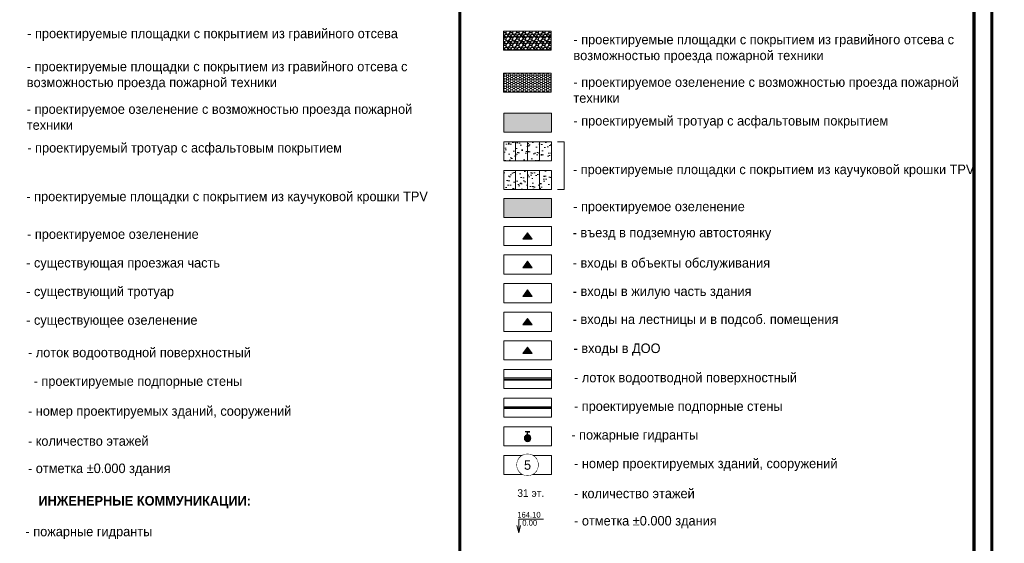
# Model space of a CAD drawing. Header units: metres. Extents: x 4385 to 11928, y 17253 to 36963.
# Tile 197 of 256: x 7532 to 7687, y 18679 to 18761. Entities that reach past the tile are written whole.
import ezdxf
from ezdxf.enums import TextEntityAlignment as Align

# ---------------------------------------------------------------- set-up
doc = ezdxf.new("R2010")
doc.units = ezdxf.units.M
doc.linetypes.add('П(2018)-170801_Пятницкое_ГП(к)$0$откос3', pattern=[26.9, 6, -5, 0.3, -5, 0.3, -5, 0.3, -5])
for name, color, linetype, lineweight, true_color in [('БЛАГО_Ботаническая_Р$0$ГП_рамка', 7, 'Continuous', 18, 0x000000), ('Верт_лоток', 7, 'Continuous', 9, 0x00005c), ('Верт_подп_стены', 7, 'Continuous', 0, 0x000000), ('ГП_пож_гидр', 7, 'Continuous', 0, 0x0000e6), ('ГП_рамка', 7, 'Continuous', 15, 0x000000), ('ГП_стрелки_1 этаж', 7, 'Continuous', 9, 0x000000), ('ГП_текст_здан_номера_500', 7, 'Continuous', 5, 0x000000), ('Покр_георешетка_газон_8.2п', 7, 'Continuous', 0, 0x394c26), ('Покр_георешетка_гравий_8.1п', 7, 'Continuous', 0, 0x989898), ('Покр_площадки_дет_5(п)', 7, 'Continuous', 0, 0x000000), ('Покр_площадки_спорт_6(п)', 7, 'Continuous', 0, 0x000000)]:
    doc.layers.add(name, color=color, linetype=linetype, lineweight=lineweight, true_color=true_color)
doc.layers.add('ГП_озел_проект', color=7, linetype='Continuous', lineweight=0, true_color=0xc4cfab, transparency=0.7)
doc.layers.add('ГП_покр_площадки_штриховка', color=7, linetype='Continuous', lineweight=0, true_color=0xeba17f, transparency=0.6)
doc.styles.add('GENERATED_STYLE_1', font='GOTHIC.TTF')
doc.linetypes.add('П(2018)-170801_Пятницкое_ВП (171214)$0$05-16(НИ) Вх.гр._ГП$0$2012-05-01__П_К2_2015.01.28$0$лоток3', pattern='A,7,-0.01,[130,ltypeshp.shx,S=1,R=0,X=0,Y=0],-0.01,[130,ltypeshp.shx,S=1.2,R=75,X=-1.3,Y=0.312],-0.005,[130,ltypeshp.shx,S=1.2,R=285,X=-1.3,Y=-0.312],-0.005', length=7.03)
pattern_1 = [(66.5, (-0.6023, 865.7163), (-0.753799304, 1.26088007), [0, -1.15824, 0, -1.2954, 0, -1.23825]), (36.5, (-0.6023, 865.7163), (0.13691465, 2.53464772), [0, -0.62484, 0, -1.04394, 0, -0.40005]), (356.5, (-1.422, 865.2619), (2.07336226, 1.1542131), [0, -0.381, 0, -1.3716, 0, -1.7907]), (346.5, (-1.422, 865.2619), (1.67922972, 1.69547368), [0, -0.1905, 0, -0.89916, 0, -1.0287])]

# ---------------------------------------------------------------- blocks, each defined once
blk = doc.blocks.new('П(2018)-170801_Пятницкое_ГП(к)$0$Индекс_номер дома')
at = {"layer": 'ГП_текст_здан_номера_500'}
blk.add_lwpolyline([(2.15, -4.46), (2.55, -4.25), (2.92, -4), (3.27, -3.72), (3.6, -3.41), (3.89, -3.07), (4.16, -2.71), (4.39, -2.32), (4.58, -1.92), (4.74, -1.5), (4.86, -1.06), (4.94, -0.62), (4.98, -0.17), (4.98, 0.28), (4.94, 0.72), (4.86, 1.16), (4.74, 1.6), (4.58, 2.02), (4.39, 2.42), (4.16, 2.81), (3.89, 3.17), (3.6, 3.51), (3.27, 3.82), (2.92, 4.1), (2.55, 4.35), (2.15, 4.56), (1.74, 4.74), (1.31, 4.88), (0.87, 4.98), (0.43, 5.04), (-0.02, 5.06), (-0.47, 5.04), (-0.92, 4.98), (-1.35, 4.88), (-1.78, 4.74), (-2.19, 4.56), (-2.59, 4.35), (-2.96, 4.1), (-3.32, 3.82), (-3.64, 3.51), (-3.94, 3.17), (-4.2, 2.81), (-4.43, 2.42), (-4.63, 2.02), (-4.78, 1.6), (-4.9, 1.16), (-4.98, 0.72), (-5.02, 0.28), (-5.02, -0.17), (-4.98, -0.62), (-4.9, -1.06), (-4.78, -1.5), (-4.63, -1.92), (-4.43, -2.32), (-4.2, -2.71), (-3.94, -3.07), (-3.64, -3.41), (-3.32, -3.72), (-2.96, -4), (-2.59, -4.25), (-2.19, -4.46), (-1.78, -4.64), (-1.35, -4.78), (-0.92, -4.88), (-0.47, -4.94), (-0.02, -4.96), (-0.02, -4.96), (0.43, -4.94), (0.87, -4.88), (1.31, -4.78), (1.74, -4.64)], close=True, dxfattribs=at)
at = {"layer": 'ГП_текст_здан_номера_500', "style": 'GENERATED_STYLE_1'}
blk.add_attdef('№ДОМА', text='', height=4, dxfattribs=at).set_placement((-0.02, -0.01), align=Align.MIDDLE_CENTER)
blk.add_wipeout([(2.15, -4.46), (2.55, -4.25), (2.92, -4), (3.27, -3.72), (3.6, -3.41), (3.89, -3.07), (4.16, -2.71), (4.39, -2.32), (4.58, -1.92), (4.74, -1.5), (4.86, -1.06), (4.94, -0.62), (4.98, -0.17), (4.98, 0.28), (4.94, 0.72), (4.86, 1.16), (4.74, 1.6), (4.58, 2.02), (4.39, 2.42), (4.16, 2.81), (3.89, 3.17), (3.6, 3.51), (3.27, 3.82), (2.92, 4.1), (2.55, 4.35), (2.15, 4.56), (1.74, 4.74), (1.31, 4.88), (0.87, 4.98), (0.43, 5.04), (-0.02, 5.06), (-0.47, 5.04), (-0.92, 4.98), (-1.35, 4.88), (-1.78, 4.74), (-2.19, 4.56), (-2.59, 4.35), (-2.96, 4.1), (-3.32, 3.82), (-3.64, 3.51), (-3.94, 3.17), (-4.2, 2.81), (-4.43, 2.42), (-4.63, 2.02), (-4.78, 1.6), (-4.9, 1.16), (-4.98, 0.72), (-5.02, 0.28), (-5.02, -0.17), (-4.98, -0.62), (-4.9, -1.06), (-4.78, -1.5), (-4.63, -1.92), (-4.43, -2.32), (-4.2, -2.71), (-3.94, -3.07), (-3.64, -3.41), (-3.32, -3.72), (-2.96, -4), (-2.59, -4.25), (-2.19, -4.46), (-1.78, -4.64), (-1.35, -4.78), (-0.92, -4.88), (-0.47, -4.94), (-0.02, -4.96), (-0.02, -4.96), (0.43, -4.94), (0.87, -4.88), (1.31, -4.78), (1.74, -4.64)]).dxf.layer = 'ГП_текст_здан_номера_500'
blk = doc.blocks.new('П(2018)-171001_Грай (Р)_ГП$0$A$C5DAB3579')
at = {"layer": 'ГП_пож_гидр', "linetype": 'Continuous', "true_color": 0xffffff}
h = blk.add_hatch(color=7, dxfattribs=at)
h.dxf.hatch_style = 1
edge = h.paths.add_edge_path()
edge.add_arc((0, 0), 0.5, 0, 360)
at = {"layer": 'ГП_пож_гидр', "lineweight": -2, "extrusion": (1.22461e-16, -2.71917e-32, -1)}
blk.add_lwpolyline([(0, 0.5), (0, 1), (-0.375, 1), (0.375, 1)], dxfattribs=at)
blk.add_circle((0, 0), 0.5, dxfattribs=at)
at = {"layer": 'ГП_пож_гидр', "lineweight": -2}
blk.add_circle((0, 0), 0.0562, dxfattribs=at)
blk = doc.blocks.new('ст5')
at = {"layer": 'ГП_стрелки_1 этаж', "lineweight": 30, "true_color": 0xfefefe, "transparency": 33554687}
h = blk.add_hatch(color=7, dxfattribs=at)
h.dxf.hatch_style = 1
h.paths.add_polyline_path([(0, -0.93), (0.51, 0.21), (-0.73, 0.38)])
at = {"layer": 'ГП_стрелки_1 этаж'}
blk.add_lwpolyline([(0, -0.93), (0.51, 0.21), (-0.73, 0.38)], close=True, dxfattribs=at)
blk = doc.blocks.new('ст1')
at = {"layer": 'ГП_стрелки_1 этаж', "lineweight": 30, "transparency": 33554687}
h = blk.add_hatch(color=256, dxfattribs=at)
h.dxf.hatch_style = 1
h.paths.add_polyline_path([(-0.75, -0.3), (0, 0.7), (0.75, -0.3)])
at = {"layer": 'ГП_стрелки_1 этаж'}
blk.add_lwpolyline([(-0.75, -0.3), (0, 0.7), (0.75, -0.3)], close=True, dxfattribs=at)
blk = doc.blocks.new('ст2')
at = {"layer": 'ГП_стрелки_1 этаж', "lineweight": 30, "true_color": 0xffff0a, "transparency": 33554687}
h = blk.add_hatch(color=2, dxfattribs=at)
h.dxf.hatch_style = 1
h.paths.add_polyline_path([(-0.74, -0.31), (0.01, 0.69), (0.76, -0.31)])
at = {"layer": 'ГП_стрелки_1 этаж'}
blk.add_lwpolyline([(-0.74, -0.31), (0.01, 0.69), (0.76, -0.31)], close=True, dxfattribs=at)
blk = doc.blocks.new('ст4')
at = {"layer": 'ГП_стрелки_1 этаж', "lineweight": 30, "true_color": 0xb800f5, "transparency": 33554687}
h = blk.add_hatch(color=200, dxfattribs=at)
h.dxf.hatch_style = 1
h.paths.add_polyline_path([(-0.73, -0.32), (0.02, 0.68), (0.77, -0.32)])
at = {"layer": 'ГП_стрелки_1 этаж'}
blk.add_lwpolyline([(-0.73, -0.32), (0.02, 0.68), (0.77, -0.32)], close=True, dxfattribs=at)
blk = doc.blocks.new('стрелка_офис')
at = {"layer": 'ГП_стрелки_1 этаж', "lineweight": 30, "true_color": 0xe8ac45, "transparency": 33554687}
h = blk.add_hatch(color=43, dxfattribs=at)
h.dxf.hatch_style = 1
h.paths.add_polyline_path([(0.08, -1.2), (-0.76, -0.65), (0, 0)])
at = {"layer": 'ГП_стрелки_1 этаж'}
blk.add_lwpolyline([(0.08, -1.2), (-0.76, -0.65), (0, 0)], close=True, dxfattribs=at)
blk = doc.blocks.new('БЛАГО_Ботаническая_Р')
at = {"layer": 'БЛАГО_Ботаническая_Р$0$ГП_рамка', "color": 5, "const_width": 0.5}
blk.add_lwpolyline([(7682.47, 18832.99), (7768.21, 18832.99), (7768.21, 18595.34), (7682.47, 18595.34)], close=True, dxfattribs=at)

msp = doc.modelspace()

# ---------------------------------------------------------------- hatches: boundary and pattern name
at = {"layer": 'ГП_озел_проект', "lineweight": 0, "transparency": 33554687}
h = msp.add_hatch(color=256, dxfattribs=at)
h.dxf.hatch_style = 1
h.paths.add_polyline_path([(7608.525, 18732.988), (7616.025, 18732.988), (7616.025, 18729.988), (7608.525, 18729.988)])

# ---------------------------------------------------------------- linework, layer by layer
at = {"layer": 'Верт_лоток'}
for p, q in [((7608.525, 18704.798), (7616.025, 18704.798)), ((7608.525, 18704.398), (7616.025, 18704.398))]:
    msp.add_line(p, q, dxfattribs=at)
at = {"layer": 'Верт_лоток', "linetype": 'П(2018)-170801_Пятницкое_ВП (171214)$0$05-16(НИ) Вх.гр._ГП$0$2012-05-01__П_К2_2015.01.28$0$лоток3', "ltscale": 0.15}
msp.add_line((7608.525, 18704.598), (7616.025, 18704.598), dxfattribs=at)
at = {"layer": 'Верт_подп_стены', "linetype": 'П(2018)-170801_Пятницкое_ГП(к)$0$откос3', "ltscale": 0.13, "const_width": 0.28, "flags": 128}
msp.add_lwpolyline([(7608.525, 18700.098), (7616.025, 18700.098)], dxfattribs=at)
at = {"layer": 'Верт_подп_стены', "ltscale": 0.1, "flags": 128}
for points in [[(7608.525, 18700.248), (7616.025, 18700.248)], [(7608.525, 18699.948), (7616.025, 18699.948)]]:
    msp.add_lwpolyline(points, dxfattribs=at)
at = {"layer": 'ГП_рамка', "ltscale": 100}
for p, q in [((7610.876, 18682.599), (7614.783, 18682.599)), ((7610.876, 18682.599), (7610.876, 18680.411)), ((7610.876, 18680.411), (7610.593, 18681.557)), ((7610.876, 18680.411), (7611.164, 18681.593))]:
    msp.add_line(p, q, dxfattribs=at)
at = {"layer": 'ГП_рамка', "color": 5, "const_width": 0.5}
for points in [[(7515.882, 18832.995), (7601.614, 18832.995), (7601.614, 18595.338), (7515.882, 18595.338)], [(7601.614, 18832.995), (7685.266, 18832.995), (7685.266, 18507.275), (7601.614, 18507.275)]]:
    msp.add_lwpolyline(points, close=True, dxfattribs=at)
at = {"layer": 'ГП_рамка'}
for points in [[(7608.525, 18746.38), (7616.025, 18746.38), (7616.025, 18743.38), (7608.525, 18743.38)], [(7608.525, 18732.988), (7616.025, 18732.988), (7616.025, 18729.988), (7608.525, 18729.988)], [(7608.525, 18728.596), (7616.025, 18728.596), (7616.025, 18725.596), (7608.525, 18725.596)], [(7608.525, 18724.096), (7616.025, 18724.096), (7616.025, 18721.096), (7608.525, 18721.096)], [(7608.525, 18719.596), (7616.025, 18719.596), (7616.025, 18716.596), (7608.525, 18716.596)], [(7608.525, 18715.096), (7616.025, 18715.096), (7616.025, 18712.096), (7608.525, 18712.096)], [(7608.525, 18710.597), (7616.025, 18710.597), (7616.025, 18707.597), (7608.525, 18707.597)], [(7608.525, 18706.098), (7616.025, 18706.098), (7616.025, 18703.098), (7608.525, 18703.098)], [(7608.525, 18701.598), (7616.025, 18701.598), (7616.025, 18698.598), (7608.525, 18698.598)], [(7608.525, 18697.098), (7616.025, 18697.098), (7616.025, 18694.098), (7608.525, 18694.098)]]:
    msp.add_lwpolyline(points, close=True, dxfattribs=at)
at = {"layer": 'ГП_рамка', "color": 7, "true_color": 0xffffff}
msp.add_lwpolyline([(7608.525, 18692.598), (7616.025, 18692.598), (7616.025, 18689.598), (7608.525, 18689.598)], close=True, dxfattribs=at)

# ---------------------------------------------------------------- block references
at = {"color": 18, "true_color": 0x000000, "xscale": 1.24999999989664, "yscale": 1.24999999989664, "zscale": 1.24999999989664, "rotation": 266.3993743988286}
msp.add_blockref('стрелка_офис', (7613.01, 18708.597), dxfattribs=at)
at = {"layer": 'ГП_пож_гидр', "lineweight": -2}
msp.add_blockref('П(2018)-171001_Грай (Р)_ГП$0$A$C5DAB3579', (7612.275, 18695.303), dxfattribs=at)
at = {"layer": 'ГП_стрелки_1 этаж', "lineweight": 30}
for name, p in [('ст1', (7612.259, 18726.892)), ('ст2', (7612.255, 18722.409)), ('ст4', (7612.238, 18717.917))]:
    msp.add_blockref(name, p, dxfattribs=at)
at = {"layer": 'ГП_стрелки_1 этаж', "rotation": 60.70484126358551}
msp.add_blockref('ст5', (7612.198, 18713.55), dxfattribs=at)

# ---------------------------------------------------------------- texts
at = {"layer": 'ГП_рамка', "char_height": 1.5, "attachment_point": 4, "style": 'GENERATED_STYLE_1'}
for s, insert, width in [('- проектируемый тротуар с асфальтовым покрытием ', (7619.482, 18744.968), 60.68721), ('- проектируемый тротуар с асфальтовым покрытием ', (7533.625, 18740.723), 60.68721), ('- проектируемое озеленение', (7619.444, 18731.505), 53.9889), ('- проектируемое озеленение', (7533.587, 18727.152), 53.9889), ('- въезд в подземную автостоянку', (7619.361, 18727.395), 53.9889), ('- входы в объекты обслуживания', (7619.368, 18722.637), 53.9889), ('- входы в жилую часть здания', (7619.368, 18718.172), 53.9889), ('- входы на лестницы и в подсоб. помещения', (7619.367, 18713.777), 53.9889), ('- лоток водоотводной поверхностный', (7533.728, 18708.551), 56.95118), ('- входы в ДОО', (7619.494, 18709.218), 53.9889), ('- лоток водоотводной поверхностный', (7619.585, 18704.614), 56.95118), ('- проектируемые подпорные стены', (7534.616, 18704.051), 56.95118), ('- номер проектируемых зданий, сооружений', (7533.728, 18699.351), 53.9889), ('- проектируемые подпорные стены', (7619.567, 18700.114), 56.95118), ('- количество этажей', (7533.728, 18694.851), 53.9889), ('- пожарные гидранты', (7619.15, 18695.607), 53.9889), ('- номер проектируемых зданий, сооружений', (7619.585, 18691.114), 53.9889), ('- отметка %%P0.000 здания', (7533.728, 18690.351), 53.9889), ('- количество этажей', (7619.585, 18686.614), 53.9889), ('\\pi13.94325;{\\fCentury Gothic|b1|i0|c204|p34;ИНЖЕНЕРНЫЕ КОММУНИКАЦИИ:}', (7521.425, 18685.253), 60.8763), ('- отметка %%P0.000 здания', (7619.585, 18682.114), 53.9889), ('- пожарные гидранты', (7533.335, 18680.413), 53.9889)]:
    msp.add_mtext(s, dxfattribs=dict(at, insert=insert, width=width))
at = {"layer": 'ГП_текст_здан_номера_500', "linetype": 'Continuous', "style": 'GENERATED_STYLE_1'}
for s, p in [('164.10', (7610.65, 18682.818)), ('0.00', (7611.436, 18681.558))]:
    msp.add_text(s, height=0.9, dxfattribs=at).set_placement(p)
at = {"layer": 'ГП_текст_здан_номера_500', "color": 1, "linetype": 'Continuous', "insert": (7610.658, 18686.67), "char_height": 1.2, "width": 41.8824, "attachment_point": 4, "style": 'GENERATED_STYLE_1'}
msp.add_mtext('{\\C256;31 эт.}', dxfattribs=at)

# ---------------------------------------------------------------- next in the draw order: block references
at = {"layer": 'ГП_текст_здан_номера_500', "linetype": 'Continuous'}
ref = msp.add_blockref('П(2018)-170801_Пятницкое_ГП(к)$0$Индекс_номер дома', (7612.275, 18691.098), dxfattribs=dict(at, xscale=0.3333333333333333, yscale=0.3333333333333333, zscale=0.3333333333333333))
ref.add_attrib('№ДОМА', '5', dxfattribs={"height": 1.5, "rotation": 359.5, "style": 'GENERATED_STYLE_1'}).set_placement((7612.27, 18691.094), align=Align.MIDDLE_CENTER)

# ---------------------------------------------------------------- next in the draw order: block references
msp.add_blockref('БЛАГО_Ботаническая_Р', (0, 0))

# ---------------------------------------------------------------- next in the draw order: hatches: boundary and pattern name
at = {"layer": 'ГП_покр_площадки_штриховка', "true_color": 0xa46454, "transparency": 33554559}
h = msp.add_hatch(color=25, dxfattribs=at)
h.dxf.hatch_style = 1
h.paths.add_polyline_path([(7616.025, 18746.38), (7608.525, 18746.38), (7608.525, 18743.38), (7616.025, 18743.38)])
at = {"layer": 'Покр_георешетка_газон_8.2п', "transparency": 33554559}
h = msp.add_hatch(dxfattribs=at)
h.set_pattern_fill('HONEY', color=256, scale=0.07)
h.set_pattern_definition([(0, (167.73118, 29.83203), (0.333375, 0.1924741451), [0.22225, -0.4445]), (120, (167.73118, 29.83203), (-0.3333749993, 0.1924741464), [0.22225, -0.4445]), (60, (167.73118, 29.83203), (7e-10, 0.3849482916), [-0.4445, 0.22225])])
h.paths.add_polyline_path([(7608.483, 18752.672), (7615.983, 18752.672), (7615.983, 18749.672), (7608.483, 18749.672)])
at = {"layer": 'Покр_георешетка_гравий_8.1п', "true_color": 0x828282, "transparency": 33554534}
h = msp.add_hatch(dxfattribs=at)
h.set_pattern_fill('GRAVEL', color=8, scale=0.04)
h.set_pattern_definition([(228.0127875, (168.4627, 29.61826), (-8.12800000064, -9.14399999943), [0.136688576, -13.532193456]), (184.969741, (168.371263, 29.51666), (12.19199999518, 1.01600005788), [0.23456189, -23.221619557]), (132.5104471, (168.13758, 29.49634), (10.1600000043, -11.1759999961), [0.16539261, -16.37388912]), (267.273689, (167.741343, 29.24234), (1.01600000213, 20.31999999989), [0.21360181, -21.14657497]), (292.83365418, (167.731183, 29.02898), (-5.08000000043, 12.19199999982), [0.20945348, -20.7359231]), (357.273689, (167.812463, 28.83594), (-20.31999999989, 1.01600000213), [0.21360181, -21.14657497]), (37.69424047, (168.025823, 28.82578), (-13.207999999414, -10.16000000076), [0.282477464, -27.965246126]), (72.25532837, (168.249343, 28.9985), (7.11200000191, 22.35199999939), [0.26668781, -26.40210264]), (121.42956562, (168.330623, 29.2525), (-8.12800000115, 13.20799999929), [0.2143252, -21.21821828]), (175.2363583, (168.21886, 29.43538), (11.17599999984, -1.01600000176), [0.24468531, -11.98957478]), (222.3974378, (167.975023, 29.4557), (-12.19199999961, -11.176000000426), [0.31643117, -31.326709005]), (138.81407483, (168.74718, 29.23218), (-7.11199999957, 6.0960000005), [0.108001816, -10.69222633]), (171.4692344, (168.665903, 29.3033), (13.20800000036, -2.0319999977), [0.20547279, -20.3418556]), (225, (168.4627, 29.3338), (-1e-16, -1.016), [0.143683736, -1.293157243]), (203.1985905, (168.39158, 29.4557), (5.0800000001, 2.0319999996), [0.07737653, -7.66024895]), (291.8014095, (168.32046, 29.42522), (-1.0160000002, 3.048), [0.10942625, -5.361901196]), (30.9637565, (168.3611, 29.32362), (3.048, 2.0319999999), [0.177727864, -5.74651926]), (161.5650512, (168.5135, 29.41506), (2.032, -1.016), [0.128514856, -3.084359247]), (16.38954033, (167.731183, 29.42522), (10.16, 3.048), [0.1800352, -17.82353067]), (70.34617594, (167.9039, 29.47602), (-4.06400000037, -11.17599999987), [0.151039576, -14.95288627]), (293.1985905, (168.5135, 29.61826), (-2.03199999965, 5.0800000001), [0.15475204, -7.582873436]), (343.61045967, (168.574463, 29.47602), (-10.16000000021, 3.04799999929), [0.1800352, -17.82353067]), (339.4439548, (167.73118, 28.7953), (-5.08, 2.032), [0.17361408, -8.507093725]), (294.7751406, (167.89374, 28.73434), (-5.08000000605, 11.17599999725), [0.14546885, -14.40143735]), (66.8014095, (168.52366, 28.60226), (2.0319999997, 5.0800000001), [0.15475204, -7.582873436]), (17.35402464, (168.58462, 28.7445), (-13.20799999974, -4.06400000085), [0.170313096, -16.86095039]), (69.4439548, (168.02582, 28.60226), (-2.03200000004, -5.08), [0.08680704, -8.593900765]), (101.3099325, (168.4627, 28.60226), (-1.016, 4.064), [0.05180584, -5.128797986]), (165.9637565, (168.45254, 28.65306), (3.048, -1.016), [0.20945348, -3.979621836]), (186.00900596, (168.249343, 28.70386), (10.15999999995, 1.01600000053), [0.1941068, -19.216545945]), (303.6900675, (168.3611, 29.23218), (-1.016, 2.032), [0.14652955, -3.516710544]), (353.1572266, (168.442383, 29.11026), (17.27200000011, -2.031999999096), [0.255822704, -25.326403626]), (60.9453959, (168.69638, 29.07978), (-4.0640000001, -7.11199999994), [0.104603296, -10.355756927]), (90, (168.7472, 29.1712), (-1.016, 1.016), [0.06096, -0.95504]), (120.25643716, (168.22902, 28.73434), (4.0639999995, -7.11200000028), [0.141146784, -13.97357631]), (48.0127875, (168.1579, 28.85626), (8.12800000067, 9.1439999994), [0.27337715, -13.39550488]), (0, (168.3408, 29.0595), (1.016, 1.016), [0.26416, -0.75184]), (325.3048465, (168.60494, 29.05946), (10.16000000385, -7.1119999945), [0.160643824, -15.90372669]), (254.0546041, (168.73702, 28.96802), (-1.0159999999, -4.064), [0.14793163, -7.248660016]), (207.64597536, (168.696383, 28.82578), (-19.30400000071, -10.15999999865), [0.24085804, -23.84498577]), (175.42607874, (168.483023, 28.71402), (-13.208, 1.016), [0.254811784, -25.22633858])])
h.paths.add_polyline_path([(7608.483, 18759.272), (7615.983, 18759.272), (7615.983, 18756.272), (7608.483, 18756.272)])
at = {"layer": 'Покр_площадки_дет_5(п)', "transparency": 33554636}
h = msp.add_hatch(dxfattribs=at)
h.set_pattern_fill('AR-SAND', color=256, scale=0.03, angle=29)
h.set_pattern_definition(pattern_1)
h.paths.add_polyline_path([(7610.4, 18741.88), (7608.525, 18741.88), (7608.525, 18738.88), (7610.4, 18738.88)])
h = msp.add_hatch(dxfattribs=at)
h.set_pattern_fill('AR-SAND', color=256, scale=0.03, angle=29)
h.paths.add_polyline_path([(7612.275, 18741.88), (7610.4, 18741.88), (7610.4, 18738.88), (7612.275, 18738.88)])
h = msp.add_hatch(dxfattribs=at)
h.set_pattern_fill('AR-SAND', color=256, scale=0.03, angle=29)
h.paths.add_polyline_path([(7614.15, 18741.88), (7612.275, 18741.88), (7612.275, 18738.88), (7614.15, 18738.88)])
h = msp.add_hatch(dxfattribs=at)
h.set_pattern_fill('AR-SAND', color=256, scale=0.03, angle=29)
h.paths.add_polyline_path([(7616.025, 18741.88), (7614.15, 18741.88), (7614.15, 18738.88), (7616.025, 18738.88)])
at = {"layer": 'Покр_площадки_спорт_6(п)', "transparency": 33554636}
h = msp.add_hatch(dxfattribs=at)
h.set_pattern_fill('AR-SAND', color=256, scale=0.03, angle=29)
h.set_pattern_definition(pattern_1)
h.paths.add_polyline_path([(7610.4, 18737.38), (7608.525, 18737.38), (7608.525, 18734.38), (7610.4, 18734.38)])
h = msp.add_hatch(dxfattribs=at)
h.set_pattern_fill('AR-SAND', color=256, scale=0.03, angle=29)
h.set_pattern_definition(pattern_1)
h.paths.add_polyline_path([(7612.275, 18737.38), (7610.4, 18737.38), (7610.4, 18734.38), (7612.275, 18734.38)])
h = msp.add_hatch(dxfattribs=at)
h.set_pattern_fill('AR-SAND', color=256, scale=0.03, angle=29)
h.set_pattern_definition(pattern_1)
h.paths.add_polyline_path([(7614.15, 18737.38), (7612.275, 18737.38), (7612.275, 18734.38), (7614.15, 18734.38)])
h = msp.add_hatch(dxfattribs=at)
h.set_pattern_fill('AR-SAND', color=256, scale=0.03, angle=29)
h.set_pattern_definition(pattern_1)
h.paths.add_polyline_path([(7616.025, 18737.38), (7614.15, 18737.38), (7614.15, 18734.38), (7616.025, 18734.38)])

# ---------------------------------------------------------------- next in the draw order: linework, layer by layer
at = {"layer": 'ГП_рамка'}
for points in [[(7608.483, 18759.272), (7615.983, 18759.272), (7615.983, 18756.272), (7608.483, 18756.272)], [(7608.483, 18752.672), (7615.983, 18752.672), (7615.983, 18749.672), (7608.483, 18749.672)], [(7608.525, 18741.88), (7616.025, 18741.88), (7616.025, 18738.88), (7608.525, 18738.88)], [(7608.525, 18737.38), (7616.025, 18737.38), (7616.025, 18734.38), (7608.525, 18734.38)]]:
    msp.add_lwpolyline(points, close=True, dxfattribs=at)
for points in [[(7610.4, 18741.88), (7610.4, 18738.88)], [(7612.275, 18741.88), (7612.275, 18738.88)], [(7614.15, 18741.88), (7614.15, 18738.88)], [(7617.002, 18741.88), (7618.002, 18741.88), (7618.002, 18734.38), (7617.002, 18734.38)], [(7610.4, 18737.38), (7610.4, 18734.38)], [(7612.275, 18737.38), (7612.275, 18734.38)], [(7614.15, 18737.38), (7614.15, 18734.38)]]:
    msp.add_lwpolyline(points, dxfattribs=at)

# ---------------------------------------------------------------- next in the draw order: texts
at = {"layer": 'ГП_рамка', "char_height": 1.5, "attachment_point": 4, "style": 'GENERATED_STYLE_1'}
for s, insert, width in [('- проектируемые площадки с покрытием из гравийного отсева', (7533.612, 18758.691), 60.16863), ('- проектируемые площадки с покрытием из каучуковой крошки TPV', (7619.405, 18737.322), 62.94002), ('- проектируемые площадки с покрытием из каучуковой крошки TPV', (7533.474, 18733.076), 62.94002), ('- существующая проезжая часть ', (7533.443, 18722.651), 53.9889), ('- существующий тротуар ', (7533.443, 18718.151), 53.9889), ('- существующее озеленение ', (7533.443, 18713.651), 53.9889)]:
    msp.add_mtext(s, dxfattribs=dict(at, insert=insert, width=width))
at = {"layer": 'ГП_рамка', "color": 1, "char_height": 1.5, "attachment_point": 4, "style": 'GENERATED_STYLE_1'}
for s, insert, width in [('{\\C256;- проектируемые площадки с покрытием из гравийного отсева с возможностью проезда пожарной техники }', (7619.476, 18756.489), 61.26955), ('{\\C256;- проектируемые площадки с покрытием из гравийного отсева с возможностью проезда пожарной техники }', (7533.545, 18752.246), 61.26955), ('{\\C256;- проектируемое озеленение с возможностью проезда пожарной техники }', (7619.476, 18750.01), 61.53332), ('{\\C256;- проектируемое озеленение с возможностью проезда пожарной техники }', (7533.545, 18745.764), 61.53332)]:
    msp.add_mtext(s, dxfattribs=dict(at, insert=insert, width=width))

doc.saveas('drawing.dxf')
